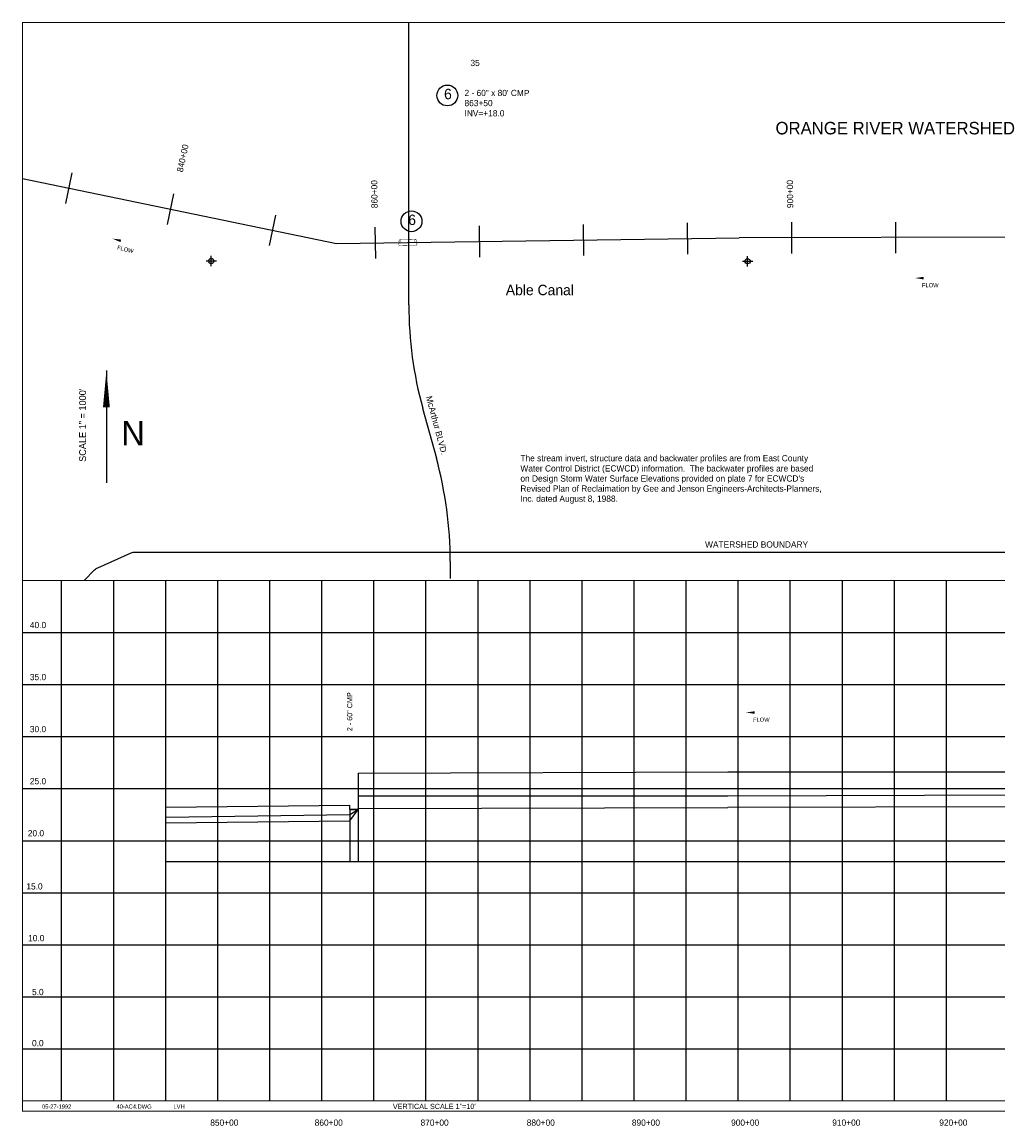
# Model space of a CAD drawing. Extents: x 83120 to 99130, y -855 to 9865.
# Tile 1 of 2: x 83120 to 92494, y -741 to 9865. Entities that reach past the tile are written whole.
import ezdxf
from ezdxf.enums import TextEntityAlignment as Align

# ---------------------------------------------------------------- set-up
doc = ezdxf.new("R2010")
doc.units = 0
doc.header["$LTSCALE"] = 800
doc.header["$PDMODE"] = 34
doc.header["$PDSIZE"] = 50
doc.linetypes.add('DASHED', pattern=[0])
doc.linetypes.add('STREAM', pattern=[0])
doc.layers.get('0').update_dxf_attribs({"linetype": 'CONTINUOUS'})
for name, color, linetype in [('100YR', 15, 'CONTINUOUS'), ('10YR', 15, 'CONTINUOUS'), ('25YR', 15, 'CONTINUOUS'), ('BORDER', 1, 'CONTINUOUS'), ('EXISTING', 1, 'CONTINUOUS'), ('GRID', 2, 'CONTINUOUS'), ('MAJROADS', 9, 'CONTINUOUS'), ('RIVERTXT', 4, 'CONTINUOUS'), ('SEC', 2, 'CONTINUOUS'), ('STATIONS', 7, 'CONTINUOUS'), ('STRUCTURES', 1, 'CONTINUOUS'), ('TEXT', 7, 'CONTINUOUS'), ('TRUNKS', 5, 'STREAM'), ('WSHEDS', 3, 'CONTINUOUS')]:
    doc.layers.add(name, color=color, linetype=linetype)

# ---------------------------------------------------------------- blocks, each defined once
blk = doc.blocks.new('NOARR')
at = {"layer": 'TEXT', "color": 0}
blk.add_line((104, 659), (104, -421), dxfattribs=at)
blk.add_lwpolyline([(104, 659, 0, 65.7, 0), (104, 307, 65.7, 65.7, 0)], format="xyseb", dxfattribs=at)
for s, height, rotation, p in [('SCALE 1" = 1000\'', 65.73, 90, (-92, 134)), ('N', 235, 180, (360, 174))]:
    blk.add_text(s, height=height, rotation=rotation, dxfattribs=at).set_placement(p, align=Align.CENTER)
blk = doc.blocks.new('FLARROW')
at = {"color": 0}
blk.add_lwpolyline([(-0.28, 0.019, 0, 0.05, 0), (-0.112, 0.019, 0, 0, -0.087559), (-0.012, 0.001, 0, 0, 0.245722), (0.075, 0.013, 0, 0, -0.309425), (0.212, 0.015, 0, 0, 0), (0.278, 0.013, 0, 0, 0)], format="xyseb", dxfattribs=at)
blk.add_text('FLOW', height=0.08, dxfattribs=at).set_placement((0.015, -0.157), align=Align.CENTER)
blk = doc.blocks.new('FLOW')
at = {"layer": 'TRUNKS', "color": 0, "xscale": 500, "yscale": 500, "zscale": 500, "rotation": 26.28602035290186}
blk.add_blockref('FLARROW', (-11, 25), dxfattribs=at)
blk = doc.blocks.new('LOGON')
at = {"color": 0}
blk.add_attdef('DATE', text='', height=1, dxfattribs=at).set_placement((-1.87, 1.76), align=Align.RIGHT)
for tag, p in [('TIME', (1.56, 1.76)), ('DRAWING', (8.97, 1.76)), ('OPERATOR', (22.66, 1.76))]:
    blk.add_attdef(tag, p, '', height=1, dxfattribs=at)
blk = doc.blocks.new('RCP')
at = {"layer": 'STRUCTURES', "color": 0, "const_width": 20}
for points in [[(-354, 160, 0.802976), (-374, 25, 0.802976)], [(-374, 25, 0.489412), (-354, -140, 0.489412)], [(-354, -140, 0.606659), (-374, 25, 0.606659)], [(415, 25, 0.606659), (396, -140, 0.606659)], [(415, 25, 0.802976), (396, 160, 0.802976)], [(396, -140, 0.489412), (415, 25, 0.489412)]]:
    blk.add_lwpolyline(points, format="xyb", dxfattribs=at)
for points in [[(396, 160), (-354, 160)], [(-354, -140), (396, -140)]]:
    blk.add_lwpolyline(points, dxfattribs=at)
blk = doc.blocks.new('CULV')
at = {"layer": 'STRUCTURES', "color": 0, "xscale": 1.995, "yscale": 1.995, "zscale": 1.995, "rotation": 296}
blk.add_blockref('RCP', (-63, 56), dxfattribs=at)

msp = doc.modelspace()

# ---------------------------------------------------------------- linework, layer by layer
at = {"layer": '100YR', "color": 0}
for p, q in [((86350, 2650), (89900, 2660)), ((89900, 2660), (95150, 2660)), ((86350, 2650), (86350, 2300)), ((84500, 2323), (86270, 2340)), ((86270, 2300), (86270, 2340)), ((86350, 2300), (86270, 2300))]:
    msp.add_line(p, q, dxfattribs=at)
at = {"layer": '10YR', "color": 0}
for p, q in [((86270, 2190), (86350, 2300)), ((86350, 2310), (89900, 2320)), ((86350, 2300), (86350, 2310)), ((95150, 2330), (89900, 2320)), ((84500, 2173), (86270, 2190))]:
    msp.add_line(p, q, dxfattribs=at)
at = {"layer": '25YR', "color": 0}
for p, q in [((89900, 2430), (95150, 2450)), ((86350, 2430), (86350, 2300)), ((86350, 2430), (89900, 2430)), ((84500, 2225), (86270, 2250)), ((86270, 2250), (86350, 2300))]:
    msp.add_line(p, q, dxfattribs=at)
at = {"layer": 'BORDER', "color": 0, "const_width": 10}
msp.add_lwpolyline([(83125, -600), (99125, -600), (99125, 9860), (83125, 9860)], close=True, dxfattribs=at)
for points in [[(83125, 4500), (99125, 4500)], [(83125, -500), (99125, -500)]]:
    msp.add_lwpolyline(points, dxfattribs=at)
at = {"layer": 'EXISTING', "color": 0}
for p, q in [((86270, 2300), (86270, 1800)), ((86270, 2300), (86350, 2300)), ((86350, 2300), (86350, 1800))]:
    msp.add_line(p, q, dxfattribs=at)
at = {"layer": 'EXISTING', "color": 0, "linetype": 'DASHED'}
for p, q in [((84500, 1800), (86350, 1800)), ((86350, 1800), (89350, 1800)), ((89350, 1800), (90350, 1800)), ((90350, 1800), (93150, 1800))]:
    msp.add_line(p, q, dxfattribs=at)
at = {"layer": 'GRID', "color": 0}
for points in [[(83500, -500), (83500, 4500)], [(84000, -500), (84000, 4500)], [(84500, -500), (84500, 4500)], [(85000, -500), (85000, 4500)], [(85500, -500), (85500, 4500)], [(86000, -500), (86000, 4500)], [(86500, -500), (86500, 4500)], [(87000, -500), (87000, 4500)], [(87500, -500), (87500, 4500)], [(88000, -500), (88000, 4500)], [(88500, -500), (88500, 4500)], [(89000, -500), (89000, 4500)], [(89500, -500), (89500, 4500)], [(90000, -500), (90000, 4500)], [(90500, -500), (90500, 4500)], [(91000, -500), (91000, 4500)], [(91500, -500), (91500, 4500)], [(92000, -500), (92000, 4500)], [(83125, 4000), (99125, 4000)], [(83125, 3500), (99125, 3500)], [(83125, 3000), (99125, 3000)], [(83125, 2500), (99125, 2500)], [(83125, 2000), (99125, 2000)], [(83125, 1500), (99125, 1500)], [(83125, 1000), (99125, 1000)], [(83125, 500), (99125, 500)], [(83125, 0), (99125, 0)]]:
    msp.add_lwpolyline(points, dxfattribs=at)
at = {"layer": 'MAJROADS', "color": 0}
for p, q in [((86835, 7147), (86835, 9860)), ((86968, 6156), (87100, 5674)), ((87233, 4683), (87233, 4520))]:
    msp.add_line(p, q, dxfattribs=at)
for centre, start, end in [((90585, 7147), 180, 195.3245), ((83483, 4683), 360, 15.3245)]:
    msp.add_arc(centre, 3750, start, end, dxfattribs=at)
at = {"layer": 'SEC', "color": 0}
for p in [(84937, 7570), (90090, 7567)]:
    msp.add_point(p, dxfattribs=at)
at = {"layer": 'STATIONS', "color": 0}
for p, q in [((83539, 8123), (83600, 8417)), ((84518, 7921), (84579, 8214)), ((85497, 7718), (85558, 8011)), ((86517, 7593), (86513, 7893)), ((87517, 7607), (87513, 7907)), ((88517, 7621), (88513, 7921)), ((89517, 7635), (89512, 7935)), ((90515, 7643), (90514, 7943)), ((91515, 7644), (91514, 7944))]:
    msp.add_line(p, q, dxfattribs=at)
at = {"layer": 'TEXT', "color": 0}
for centre in [(87205, 9160), (86861, 7951)]:
    msp.add_circle(centre, 100, dxfattribs=at)
at = {"layer": 'TRUNKS', "color": 0}
for p, q in [((83125, 8362), (86140, 7738)), ((86140, 7738), (90010, 7792)), ((94988, 7801), (90010, 7792))]:
    msp.add_line(p, q, dxfattribs=at)
at = {"layer": 'WSHEDS', "color": 0}
msp.add_lwpolyline([(83715, 4500), (83817, 4602, -0.092052), (83847, 4623), (84167, 4765, -0.104939), (84207, 4773), (84661, 4773), (85294, 4773), (90359, 4773), (92649, 4773, 0.414214), (92749, 4873), (92749, 7148, -0.414214), (92849, 7248), (95198, 7248, 0.414802), (95298, 7348), (95297, 8177, 0.224827), (95260, 8254), (93291, 9860, 0.179125)], format="xyb", dxfattribs=at)

# ---------------------------------------------------------------- block references
at = {"layer": 'STRUCTURES', "color": 0, "xscale": 0.1, "yscale": 0.1, "zscale": 0.1, "rotation": 245.2122205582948}
msp.add_blockref('CULV', (86822, 7746), dxfattribs=at)
at = {"layer": 'STRUCTURES', "color": 0, "linetype": 'BYBLOCK'}
msp.add_blockref('NOARR', (83826, 5858), dxfattribs=at)
at = {"layer": 'TEXT', "color": 0}
for p, rotation in [((84112, 7714), 319.2652059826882), ((91836, 7368), 333.4477169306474), ((90213, 3194), 333.4477169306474)]:
    msp.add_blockref('FLOW', p, dxfattribs=dict(at, rotation=rotation))
at = {"layer": 'TEXT', "color": 0, "xscale": 40, "yscale": 40, "zscale": 40}
msp.add_blockref('LOGON', (83668, -645), dxfattribs=at).add_auto_attribs({'DATE': '05-27-1992', 'OPERATOR': 'LVH', 'DRAWING': '40-AC4.DWG'})

# ---------------------------------------------------------------- texts
at = {"layer": 'RIVERTXT', "color": 0, "linetype": 'BYBLOCK'}
msp.add_text('Able Canal', height=100, dxfattribs=at).set_placement((87767, 7241))
at = {"layer": 'STATIONS', "color": 0}
for s, rotation, p in [('840+00', 77.7792, (84692, 8551)), ('860+00', 90.7026, (86534, 8212)), ('900+00', 90.7026, (90527, 8213))]:
    msp.add_text(s, height=60, rotation=rotation, dxfattribs=at).set_placement(p, align=Align.CENTER)
at = {"layer": 'TEXT', "color": 0}
for s, height, p in [('35', 60, (87472, 9442)), ('6', 100, (87211, 9124)), ('6', 100, (86867, 7915)), ('5.0', 60, (83271, 516)), ('0.0', 60, (83271, 25)), ('850+00', 60, (85063, -739)), ('860+00', 60, (86066, -739)), ('870+00', 60, (87083, -739)), ('880+00', 60, (88103, -739)), ('890+00', 60, (89113, -739)), ('900+00', 60, (90066, -739)), ('910+00', 60, (91038, -739)), ('920+00', 60, (92066, -739))]:
    msp.add_text(s, height=height, dxfattribs=at).set_placement(p, align=Align.CENTER)
for s, height, p in [('2 - 60" x 80\' CMP', 60, (87370, 9154)), ('863+50', 60, (87370, 9057)), ('INV=+18.0', 60, (87370, 8959)), ('ORANGE RIVER WATERSHED', 120, (90358, 8786)), ('The stream invert, structure data and backwater profiles are from East County', 60, (87907, 5645)), ('Water Control District (ECWCD) information.  The backwater profiles are based', 60, (87907, 5547)), ("on Design Storm Water Surface Elevations provided on plate 7 for ECWCD's", 60, (87907, 5450)), ('Revised Plan of Reclaimation by Gee and Jenson Engineers-Architects-Planners,', 60, (87907, 5353)), ('Inc. dated August 8, 1988.', 60, (87907, 5256)), ('WATERSHED BOUNDARY', 60, (89681, 4816)), ('40.0', 60, (83195, 4042)), ('35.0', 60, (83195, 3542)), ('30.0', 60, (83195, 3042)), ('25.0', 60, (83195, 2542)), ('20.0', 60, (83175, 2042)), ('15.0', 60, (83161, 1531)), ('10.0', 60, (83178, 1034)), ('VERTICAL SCALE 1"=10\'', 50, (86682, -578))]:
    msp.add_text(s, height=height, dxfattribs=at).set_placement(p)
msp.add_text('McArthur BLVD.', height=60, rotation=285.0233, dxfattribs=at).set_placement((87074, 5983), align=Align.CENTER)
msp.add_text('2 - 60" CMP', height=50, rotation=90, dxfattribs=at).set_placement((86292, 3052))

doc.saveas('drawing.dxf')
